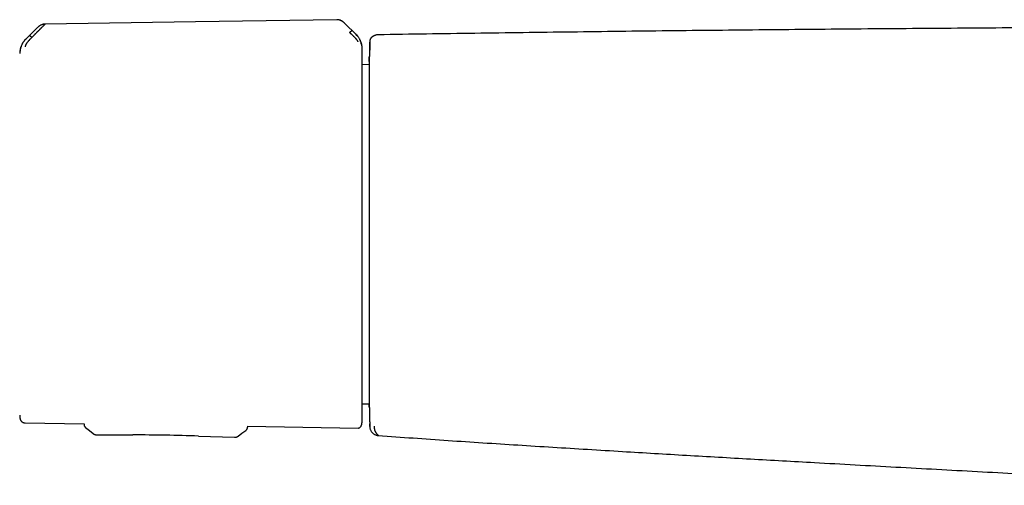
# Model space of a CAD drawing. Header units: millimetres. Extents: x 8 to 885, y 12 to 392.
# Tile 13 of 38: x 228 to 343, y 337 to 392. Entities that reach past the tile are written whole.
import ezdxf

# ---------------------------------------------------------------- set-up
doc = ezdxf.new("R2010")
doc.units = ezdxf.units.MM

msp = doc.modelspace()

# ---------------------------------------------------------------- linework, layer by layer
at = {"color": 7, "linetype": 'Continuous', "lineweight": 30}
for p, q in [((229.73, 391.26), (228.33, 389.86)), ((229.74, 391.26), (229.73, 391.26)), ((229.74, 391.26), (229.74, 391.26)), ((230.58, 391.61), (230.58, 391.61)), ((267.09, 390.4), (265.78, 391.7)), ((265.78, 391.7), (265.78, 391.7)), ((229.02, 390.05), (229.17, 390.21)), ((268.69, 389.6), (268.69, 389.6)), ((268.69, 389.51), (268.69, 389.5)), ((268.65, 386.86), (267.81, 386.84)), ((267.81, 347.04), (268.65, 347.02)), ((228.23, 344.8), (235.15, 344.69)), ((235.15, 344.7), (235.15, 344.64)), ((235.15, 344.64), (235.15, 344.63)), ((235.15, 344.64), (235.15, 344.64)), ((268.69, 344.92), (268.69, 344.92)), ((268.69, 344.91), (268.69, 344.92)), ((268.69, 344.68), (268.69, 344.69)), ((236.21, 343.55), (236.21, 343.55)), ((236.65, 343.4), (240.88, 343.39)), ((236.65, 343.4), (236.65, 343.4)), ((254.35, 344.4), (267.32, 344.2)), ((254.35, 344.4), (254.35, 344.31)), ((248.58, 343.25), (252.81, 343.11)), ((252.81, 343.12), (252.81, 343.12))]:
    msp.add_line(p, q, dxfattribs=at)
at = {"color": 7, "linetype": 'Continuous', "lineweight": 30, "flags": 128}
for points in [[(264.84, 392.13), (248.24, 391.88), (230.58, 391.61)], [(235.34, 344.25), (235.78, 343.89), (236.21, 343.55)], [(253.26, 343.25), (253.69, 343.58), (254.15, 343.92)]]:
    msp.add_lwpolyline(points, dxfattribs=at)
at = {"color": 7, "linetype": 'Continuous', "lineweight": 30}
for centre, radius, start, end in [((1268.44, 367.2), 1000, 178.72201, 178.81943), ((1268.44, 367.2), 1000, 181.17907, 181.2765), ((230.07, 345.75), 2.48, 181.2169, 190.5381), ((240.37, 93.39), 250, 88.1172, 89.8829)]:
    msp.add_arc(centre, radius, start, end, dxfattribs=at)
for points, knots in [([(265.73, 391.74), (265.71, 391.75), (265.69, 391.78), (265.66, 391.81), (265.62, 391.83), (265.59, 391.86), (265.56, 391.88), (265.54, 391.9), (265.51, 391.92), (265.47, 391.94), (265.43, 391.97), (265.38, 392), (265.32, 392.03), (265.25, 392.06), (265.18, 392.08), (265.1, 392.1), (265.02, 392.12), (264.93, 392.13), (264.87, 392.13), (264.84, 392.13)], [0, 0, 0, 0, 0.057622, 0.106392, 0.14756, 0.185705, 0.222242, 0.257241, 0.290792, 0.329373, 0.37851, 0.437932, 0.507344, 0.586473, 0.656646, 0.732893, 0.815313, 0.904177, 1, 1, 1, 1]), ([(265.72, 391.74), (265.7, 391.76), (265.65, 391.81), (265.56, 391.89), (265.44, 391.96), (265.34, 392.01), (265.25, 392.05), (265.17, 392.08), (265.09, 392.1), (265.01, 392.12), (264.92, 392.13), (264.87, 392.13), (264.84, 392.13)], [0, 0, 0, 0, 0.084247, 0.222861, 0.35812, 0.490238, 0.576784, 0.662294, 0.747014, 0.831261, 0.915431, 1, 1, 1, 1]), ([(230.58, 391.6), (230.57, 391.59), (230.55, 391.58), (230.51, 391.54), (230.46, 391.5), (230.41, 391.44), (230.35, 391.38), (230.29, 391.32), (230.21, 391.24), (230.15, 391.18), (230.1, 391.13), (230.09, 391.12), (230.07, 391.1), (230.06, 391.09), (230.04, 391.08), (230.01, 391.05), (229.97, 391), (229.9, 390.93), (229.83, 390.87), (229.77, 390.81), (229.73, 390.76), (229.7, 390.73), (229.69, 390.72), (229.67, 390.71), (229.66, 390.69), (229.64, 390.68), (229.63, 390.66), (229.59, 390.63), (229.53, 390.57), (229.46, 390.49), (229.39, 390.43), (229.34, 390.37), (229.29, 390.32), (229.24, 390.28), (229.21, 390.24), (229.19, 390.22), (229.18, 390.21), (229.17, 390.21), (229.17, 390.21), (229.17, 390.21), (229.17, 390.21)], [0, 0, 0, 0, 0.051373, 0.105665, 0.163102, 0.223827, 0.27137, 0.320803, 0.372124, 0.442732, 0.452222, 0.461768, 0.471368, 0.481024, 0.490735, 0.500501, 0.537698, 0.579265, 0.625137, 0.657731, 0.692132, 0.7001, 0.708157, 0.716302, 0.724536, 0.732857, 0.741265, 0.74976, 0.79759, 0.84013, 0.877473, 0.909711, 0.93693, 0.964012, 0.983495, 0.995471, 0.998664, 0.999564, 0.99984, 1, 1, 1, 1]), ([(229.83, 391.35), (229.83, 391.34), (229.81, 391.33), (229.79, 391.32), (229.78, 391.3), (229.77, 391.29), (229.76, 391.29), (229.75, 391.28), (229.75, 391.27), (229.75, 391.27)], [0, 0, 0, 0, 0.182566, 0.321893, 0.424196, 0.518076, 0.643937, 0.804254, 1, 1, 1, 1]), ([(230.58, 391.61), (230.54, 391.61), (230.47, 391.61), (230.36, 391.59), (230.25, 391.56), (230.14, 391.53), (230.03, 391.48), (229.93, 391.42), (229.86, 391.38), (229.83, 391.35), (229.83, 391.35)], [0, 0, 0, 0, 0.136056, 0.274437, 0.41488, 0.557207, 0.701367, 0.847469, 0.995821, 1, 1, 1, 1]), ([(265.78, 391.7), (265.77, 391.7), (265.77, 391.7), (265.75, 391.72), (265.74, 391.73), (265.72, 391.75), (265.72, 391.75)], [0, 0, 0, 0, 0.134976, 0.442999, 0.730543, 1, 1, 1, 1]), ([(266.35, 390.63), (266.35, 390.64), (266.37, 390.66), (266.4, 390.69), (266.42, 390.71), (266.45, 390.73), (266.48, 390.76), (266.51, 390.78), (266.54, 390.81), (266.56, 390.83), (266.59, 390.84), (266.61, 390.85), (266.61, 390.85), (266.62, 390.85)], [0, 0, 0, 0, 0.056304, 0.111898, 0.167775, 0.224659, 0.302815, 0.38407, 0.468372, 0.599448, 0.73388, 0.868517, 1, 1, 1, 1]), ([(398.64, 391.35), (394.63, 391.35), (386.6, 391.34), (374.57, 391.32), (362.53, 391.27), (350.5, 391.21), (338.46, 391.13), (326.65, 391.04), (315.08, 390.93), (303.73, 390.82), (292.38, 390.68), (281.04, 390.53), (273.47, 390.42), (269.69, 390.36)], [0, 0, 0, 0, 0.093335, 0.186669, 0.280002, 0.373335, 0.466667, 0.56, 0.647999, 0.735998, 0.823998, 0.911999, 1, 1, 1, 1]), ([(228.32, 389.88), (228.29, 389.84), (228.21, 389.77), (228.11, 389.65), (228.02, 389.52), (227.94, 389.38), (227.86, 389.24), (227.79, 389.1), (227.73, 388.95), (227.68, 388.8), (227.65, 388.64), (227.62, 388.49), (227.6, 388.33), (227.59, 388.23), (227.59, 388.17)], [0, 0, 0, 0, 0.081774, 0.164385, 0.24768, 0.331495, 0.415659, 0.5, 0.584341, 0.668505, 0.75232, 0.835615, 0.918226, 1, 1, 1, 1]), ([(228.33, 389.85), (228.33, 389.85), (228.31, 389.83), (228.27, 389.78), (228.2, 389.71), (228.11, 389.62), (228.01, 389.49), (227.92, 389.34), (227.84, 389.19), (227.77, 389.03), (227.72, 388.87), (227.68, 388.72), (227.65, 388.6), (227.64, 388.53), (227.63, 388.47), (227.63, 388.45), (227.63, 388.44)], [0, 0, 0, 0, 0.007539, 0.032602, 0.07418, 0.124929, 0.188679, 0.265565, 0.331914, 0.405634, 0.486045, 0.573984, 0.669568, 0.772326, 0.882537, 1, 1, 1, 1]), ([(229.02, 390.05), (228.99, 390.03), (228.94, 389.97), (228.86, 389.89), (228.81, 389.84), (228.78, 389.8), (228.76, 389.79), (228.75, 389.77), (228.73, 389.76), (228.72, 389.74), (228.71, 389.73), (228.7, 389.72), (228.66, 389.68), (228.61, 389.62), (228.53, 389.53), (228.47, 389.45), (228.41, 389.37), (228.36, 389.29), (228.33, 389.23), (228.31, 389.19), (228.29, 389.17), (228.28, 389.15), (228.27, 389.12), (228.27, 389.1), (228.25, 389.07), (228.24, 389.03), (228.23, 388.99), (228.23, 388.95), (228.23, 388.94), (228.23, 388.93)], [0, 0, 0, 0, 0.064483, 0.121146, 0.169699, 0.182428, 0.194431, 0.205703, 0.216244, 0.226049, 0.235116, 0.243443, 0.251028, 0.319255, 0.38355, 0.443931, 0.500485, 0.559082, 0.620049, 0.640929, 0.662103, 0.683581, 0.705368, 0.72747, 0.749885, 0.805219, 0.865757, 0.930963, 1, 1, 1, 1]), ([(228.76, 390.27), (228.76, 390.27), (228.77, 390.27), (228.78, 390.26), (228.81, 390.25), (228.83, 390.22), (228.86, 390.2), (228.89, 390.18), (228.92, 390.15), (228.94, 390.13), (228.97, 390.11), (228.99, 390.08), (229.01, 390.06), (229.02, 390.05)], [0, 0, 0, 0, 0.131742, 0.26673, 0.401479, 0.532742, 0.617059, 0.698228, 0.776196, 0.832885, 0.888534, 0.943898, 1, 1, 1, 1]), ([(267.32, 389.54), (267.32, 389.55), (267.32, 389.56), (267.32, 389.58), (267.31, 389.6), (267.3, 389.63), (267.28, 389.66), (267.26, 389.69), (267.24, 389.72), (267.21, 389.75), (267.18, 389.78), (267.15, 389.82), (267.12, 389.86), (267.08, 389.89), (267.05, 389.93), (267.02, 389.97), (266.97, 390.01), (266.93, 390.06), (266.87, 390.11), (266.82, 390.17), (266.76, 390.23), (266.71, 390.28), (266.66, 390.33), (266.62, 390.37), (266.58, 390.4), (266.56, 390.43), (266.54, 390.44), (266.52, 390.46), (266.51, 390.48), (266.49, 390.49), (266.47, 390.51), (266.45, 390.53), (266.43, 390.55), (266.4, 390.58), (266.37, 390.61), (266.36, 390.62), (266.35, 390.63), (266.35, 390.63), (266.35, 390.63), (266.35, 390.63), (266.35, 390.63), (266.35, 390.63), (266.35, 390.63)], [0, 0, 0, 0, 0.046698, 0.091618, 0.134505, 0.175194, 0.213614, 0.249779, 0.276951, 0.307118, 0.340349, 0.376695, 0.409342, 0.4408, 0.471044, 0.500021, 0.535936, 0.574169, 0.614719, 0.657569, 0.702695, 0.750057, 0.775296, 0.805099, 0.8394, 0.850353, 0.861686, 0.873397, 0.885483, 0.89794, 0.910765, 0.923954, 0.937503, 0.96472, 0.984149, 0.995887, 0.998893, 0.999683, 0.9999, 0.999964, 0.999986, 1, 1, 1, 1]), ([(267.71, 389.26), (267.71, 389.28), (267.71, 389.3), (267.7, 389.35), (267.69, 389.39), (267.68, 389.41), (267.68, 389.44), (267.66, 389.48), (267.65, 389.54), (267.63, 389.59), (267.61, 389.64), (267.59, 389.69), (267.57, 389.74), (267.54, 389.8), (267.5, 389.89), (267.42, 390.03), (267.28, 390.2), (267.15, 390.32), (267.09, 390.39)], [0, 0, 0, 0, 0.125554, 0.251039, 0.290001, 0.310057, 0.344618, 0.393554, 0.456767, 0.493798, 0.534579, 0.576341, 0.60187, 0.627562, 0.693703, 0.759502, 0.875658, 1, 1, 1, 1]), ([(267.81, 388.71), (267.81, 388.72), (267.81, 388.73), (267.81, 388.75), (267.81, 388.76), (267.81, 388.77), (267.81, 388.79), (267.81, 388.8), (267.81, 388.8), (267.81, 388.81), (267.81, 388.81), (267.81, 388.81), (267.81, 388.82), (267.81, 388.83), (267.81, 388.84), (267.81, 388.85), (267.8, 388.88), (267.8, 388.93), (267.8, 388.97), (267.79, 389.01), (267.79, 389.05), (267.78, 389.09), (267.77, 389.13), (267.76, 389.18), (267.75, 389.25), (267.73, 389.33), (267.7, 389.42), (267.67, 389.52), (267.63, 389.63), (267.58, 389.74), (267.52, 389.85), (267.46, 389.96), (267.39, 390.08), (267.3, 390.19), (267.21, 390.31), (267.13, 390.38), (267.1, 390.42)], [0, 0, 0, 0, 0.039957, 0.074489, 0.103626, 0.12742, 0.145882, 0.159053, 0.163701, 0.16712, 0.168413, 0.169475, 0.172083, 0.174678, 0.178792, 0.186246, 0.199902, 0.222468, 0.243604, 0.262769, 0.279943, 0.295889, 0.315844, 0.340813, 0.370823, 0.408422, 0.451811, 0.500995, 0.555955, 0.616634, 0.671498, 0.730173, 0.792538, 0.858435, 0.927668, 1, 1, 1, 1]), ([(269.34, 390.29), (269.34, 390.29), (269.33, 390.29), (269.33, 390.29), (269.32, 390.29), (269.31, 390.28), (269.3, 390.28), (269.3, 390.28), (269.29, 390.27), (269.29, 390.27), (269.28, 390.27), (269.27, 390.27), (269.27, 390.27), (269.27, 390.26), (269.26, 390.26), (269.26, 390.26), (269.25, 390.26), (269.25, 390.26), (269.25, 390.25), (269.24, 390.25), (269.24, 390.25), (269.23, 390.25), (269.23, 390.25), (269.22, 390.24), (269.22, 390.24), (269.21, 390.24), (269.21, 390.24), (269.2, 390.24), (269.2, 390.23), (269.2, 390.23), (269.19, 390.23), (269.19, 390.23), (269.18, 390.23), (269.18, 390.23), (269.18, 390.22), (269.18, 390.22), (269.17, 390.22), (269.17, 390.22), (269.17, 390.22), (269.17, 390.22), (269.16, 390.22), (269.16, 390.22), (269.16, 390.21), (269.15, 390.21), (269.15, 390.21), (269.14, 390.21), (269.13, 390.2), (269.13, 390.2), (269.12, 390.19), (269.11, 390.19), (269.1, 390.19), (269.1, 390.18), (269.09, 390.18), (269.08, 390.17), (269.08, 390.17), (269.07, 390.17), (269.06, 390.16), (269.06, 390.16), (269.05, 390.15), (269.04, 390.15), (269.03, 390.14), (269.02, 390.14), (269.01, 390.13), (269.01, 390.13), (269, 390.13), (269, 390.12), (268.99, 390.12), (268.99, 390.11), (268.98, 390.11), (268.98, 390.11), (268.97, 390.1), (268.96, 390.09), (268.95, 390.09), (268.95, 390.08), (268.94, 390.08), (268.93, 390.07), (268.93, 390.07), (268.92, 390.06), (268.92, 390.06), (268.91, 390.06), (268.91, 390.05), (268.9, 390.05), (268.9, 390.04), (268.89, 390.04), (268.89, 390.03), (268.88, 390.03), (268.88, 390.02), (268.88, 390.02), (268.87, 390.02), (268.87, 390.01), (268.87, 390.01), (268.86, 390), (268.85, 390), (268.84, 389.99), (268.84, 389.97), (268.83, 389.96), (268.82, 389.95), (268.81, 389.94), (268.8, 389.93), (268.79, 389.91), (268.79, 389.9), (268.78, 389.9), (268.78, 389.89), (268.77, 389.88), (268.77, 389.88), (268.77, 389.87), (268.76, 389.86), (268.76, 389.85), (268.75, 389.85), (268.75, 389.84), (268.75, 389.83), (268.74, 389.83), (268.74, 389.82), (268.74, 389.81), (268.74, 389.81), (268.73, 389.8), (268.73, 389.8), (268.73, 389.79), (268.73, 389.79), (268.73, 389.78), (268.72, 389.78), (268.72, 389.77), (268.72, 389.77), (268.72, 389.76), (268.72, 389.75), (268.71, 389.75), (268.71, 389.74), (268.71, 389.73), (268.71, 389.73), (268.71, 389.72), (268.7, 389.71), (268.7, 389.71), (268.7, 389.7), (268.7, 389.69), (268.7, 389.68), (268.7, 389.68), (268.7, 389.67), (268.69, 389.66), (268.69, 389.65), (268.69, 389.64), (268.69, 389.63), (268.69, 389.62), (268.69, 389.61), (268.69, 389.6), (268.69, 389.6), (268.69, 389.6)], [0, 0, 0, 0, 0.003802, 0.013229, 0.022246, 0.030852, 0.039047, 0.046696, 0.053949, 0.060806, 0.067266, 0.07345, 0.079221, 0.084579, 0.089525, 0.094058, 0.098179, 0.101887, 0.107707, 0.11352, 0.11947, 0.125556, 0.13178, 0.138139, 0.144636, 0.149814, 0.155075, 0.16042, 0.165811, 0.170942, 0.175745, 0.180983, 0.185765, 0.19009, 0.193959, 0.196726, 0.199201, 0.201674, 0.204373, 0.207299, 0.211473, 0.216036, 0.220988, 0.227087, 0.233688, 0.240791, 0.248385, 0.256031, 0.263497, 0.274861, 0.285778, 0.296247, 0.30394, 0.311372, 0.318543, 0.325631, 0.332934, 0.342829, 0.353101, 0.363748, 0.374771, 0.386169, 0.397944, 0.403626, 0.409418, 0.415496, 0.42189, 0.4286, 0.436674, 0.445161, 0.454064, 0.46338, 0.473112, 0.483257, 0.490324, 0.497572, 0.504712, 0.511576, 0.518165, 0.524479, 0.530518, 0.537216, 0.543538, 0.549487, 0.555061, 0.56026, 0.565085, 0.569291, 0.573165, 0.57671, 0.580177, 0.583712, 0.592981, 0.602681, 0.612814, 0.62338, 0.634378, 0.645809, 0.657671, 0.669967, 0.67596, 0.682051, 0.68824, 0.694524, 0.700635, 0.706396, 0.71274, 0.718598, 0.723973, 0.728863, 0.733269, 0.737191, 0.740629, 0.743583, 0.745485, 0.747816, 0.750577, 0.753768, 0.75739, 0.761582, 0.766234, 0.771345, 0.776915, 0.782945, 0.789434, 0.796382, 0.803154, 0.810313, 0.817857, 0.825788, 0.834104, 0.842807, 0.852741, 0.863134, 0.873986, 0.885298, 0.89707, 0.909301, 0.921991, 0.934027, 0.94645, 0.959258, 0.972453, 0.986033, 1, 1, 1, 1]), ([(269.69, 390.36), (269.64, 390.36), (269.56, 390.36), (269.44, 390.33), (269.37, 390.3), (269.34, 390.29)], [0, 0, 0, 0, 0.364302, 0.734945, 1, 1, 1, 1]), ([(267.81, 388.7), (267.81, 388.71), (267.81, 388.72), (267.81, 388.71), (267.81, 388.71)], [0, 0, 0, 0, 0.501965, 1, 1, 1, 1]), ([(267.81, 367.11), (267.81, 367.27), (267.81, 367.58), (267.81, 368.06), (267.81, 368.54), (267.81, 369.02), (267.81, 369.47), (267.81, 369.89), (267.81, 370.28), (267.81, 370.66), (267.81, 371.05), (267.81, 371.47), (267.81, 371.93), (267.81, 372.41), (267.81, 372.9), (267.81, 373.32), (267.81, 373.69), (267.81, 373.99), (267.81, 374.3), (267.81, 374.6), (267.81, 374.97), (267.81, 375.4), (267.81, 375.88), (267.81, 376.37), (267.81, 376.85), (267.81, 377.32), (267.81, 377.79), (267.81, 378.24), (267.81, 378.7), (267.81, 379.15), (267.81, 379.59), (267.81, 380.03), (267.81, 380.47), (267.81, 380.9), (267.81, 381.31), (267.81, 381.72), (267.81, 382.12), (267.81, 382.51), (267.81, 382.89), (267.81, 383.26), (267.81, 383.62), (267.81, 383.97), (267.81, 384.3), (267.81, 384.62), (267.81, 384.93), (267.81, 385.23), (267.81, 385.51), (267.81, 385.78), (267.81, 386.04), (267.81, 386.26), (267.81, 386.44), (267.81, 386.59), (267.81, 386.73), (267.81, 386.86), (267.81, 387.02), (267.81, 387.19), (267.81, 387.38), (267.81, 387.56), (267.81, 387.72), (267.81, 387.86), (267.81, 387.98), (267.81, 388.08), (267.81, 388.17), (267.81, 388.26), (267.81, 388.34), (267.81, 388.41), (267.81, 388.48), (267.81, 388.54), (267.81, 388.59), (267.81, 388.63), (267.81, 388.66), (267.81, 388.69), (267.81, 388.7), (267.81, 388.7)], [0, 0, 0, 0, 0.014329, 0.028654, 0.04298, 0.057322, 0.07212, 0.083744, 0.09537, 0.107001, 0.118712, 0.130678, 0.145631, 0.160589, 0.175557, 0.190861, 0.200496, 0.210132, 0.219769, 0.229411, 0.239058, 0.254994, 0.270924, 0.286858, 0.302809, 0.319, 0.334896, 0.350796, 0.36671, 0.382786, 0.399187, 0.415592, 0.432012, 0.448519, 0.465022, 0.481528, 0.498048, 0.514539, 0.531023, 0.547512, 0.564013, 0.580438, 0.596563, 0.612692, 0.628835, 0.644826, 0.660807, 0.676791, 0.692788, 0.708575, 0.718481, 0.728388, 0.738297, 0.74821, 0.75813, 0.773887, 0.789639, 0.805394, 0.821158, 0.836557, 0.848652, 0.860749, 0.872852, 0.88489, 0.896665, 0.909803, 0.922944, 0.936092, 0.949025, 0.961767, 0.974507, 0.98725, 1, 1, 1, 1]), ([(268.69, 389.6), (268.69, 389.6), (268.69, 389.6), (268.69, 389.59), (268.69, 389.58), (268.69, 389.57), (268.69, 389.55), (268.69, 389.52), (268.69, 389.51)], [0, 0, 0, 0, 0.166652, 0.333316, 0.499983, 0.666648, 0.833316, 1, 1, 1, 1]), ([(268.69, 389.5), (268.69, 389.49), (268.69, 389.48), (268.69, 389.45), (268.69, 389.42), (268.69, 389.39), (268.69, 389.35), (268.69, 389.32), (268.69, 389.3), (268.69, 389.29), (268.69, 389.28), (268.69, 389.27), (268.69, 389.26), (268.69, 389.25), (268.69, 389.23), (268.69, 389.19), (268.69, 389.12), (268.69, 389.05), (268.69, 388.99), (268.69, 388.96), (268.69, 388.95), (268.69, 388.95), (268.69, 388.94), (268.69, 388.94), (268.69, 388.93), (268.69, 388.91), (268.69, 388.89), (268.69, 388.85), (268.69, 388.81), (268.69, 388.76), (268.69, 388.71), (268.69, 388.69), (268.69, 388.69), (268.69, 388.68), (268.69, 388.68), (268.69, 388.68), (268.69, 388.67), (268.69, 388.67), (268.69, 388.65), (268.69, 388.63), (268.69, 388.6), (268.69, 388.58), (268.69, 388.57)], [0, 0, 0, 0, 0.071406, 0.141721, 0.210956, 0.279119, 0.338226, 0.396518, 0.409493, 0.422428, 0.435322, 0.445931, 0.456176, 0.466381, 0.476546, 0.547586, 0.616618, 0.683662, 0.748741, 0.753954, 0.759141, 0.764303, 0.769439, 0.774549, 0.779634, 0.784693, 0.812058, 0.835838, 0.859002, 0.898844, 0.936744, 0.938698, 0.940634, 0.94255, 0.944448, 0.946326, 0.948186, 0.950027, 0.959812, 0.975864, 0.988656, 1, 1, 1, 1]), ([(268.64, 387.24), (268.64, 387.28), (268.64, 387.36), (268.64, 387.47), (268.65, 387.57), (268.65, 387.66), (268.65, 387.72), (268.65, 387.76), (268.65, 387.78), (268.65, 387.79)], [0, 0, 0, 0, 0.123222, 0.273367, 0.423308, 0.572739, 0.721793, 0.870601, 1, 1, 1, 1]), ([(268.65, 387.8), (268.65, 387.8), (268.65, 387.8), (268.65, 387.78), (268.65, 387.75), (268.65, 387.7), (268.65, 387.65), (268.65, 387.58), (268.65, 387.5), (268.65, 387.41), (268.65, 387.31), (268.65, 387.19), (268.65, 387.06), (268.65, 386.92), (268.65, 386.77), (268.65, 386.6), (268.65, 386.43), (268.65, 386.24), (268.65, 386.04), (268.65, 385.83), (268.65, 385.61), (268.65, 385.37), (268.65, 385.13), (268.65, 384.88), (268.65, 384.61), (268.65, 384.34), (268.65, 384.06), (268.65, 383.76), (268.65, 383.46), (268.65, 383.14), (268.65, 382.81), (268.65, 382.48), (268.65, 382.13), (268.65, 381.78), (268.65, 381.42), (268.65, 381.05), (268.65, 380.67), (268.65, 380.29), (268.65, 379.89), (268.65, 379.49), (268.65, 379.09), (268.65, 378.68), (268.65, 378.26), (268.65, 377.83), (268.65, 377.39), (268.65, 376.95), (268.65, 376.5), (268.65, 376.04), (268.65, 375.58), (268.65, 375.11), (268.65, 374.64), (268.65, 374.16), (268.65, 373.68), (268.65, 373.2), (268.65, 372.71), (268.65, 372.23), (268.65, 371.75), (268.65, 371.26), (268.65, 370.76), (268.65, 370.26), (268.65, 369.75), (268.65, 369.24), (268.65, 368.73), (268.65, 368.23), (268.65, 367.72), (268.65, 367.21), (268.65, 366.7), (268.65, 366.19), (268.65, 365.68), (268.65, 365.18), (268.65, 364.67), (268.65, 364.18), (268.65, 363.68), (268.65, 363.19), (268.65, 362.7), (268.65, 362.21), (268.65, 361.72), (268.65, 361.24), (268.65, 360.75), (268.65, 360.27), (268.65, 359.8), (268.65, 359.32), (268.65, 358.86), (268.65, 358.4), (268.65, 357.94), (268.65, 357.49), (268.65, 357.05), (268.65, 356.62), (268.65, 356.19), (268.65, 355.77), (268.65, 355.36), (268.65, 354.95), (268.65, 354.54), (268.65, 354.15), (268.65, 353.76), (268.65, 353.38), (268.65, 353.01), (268.65, 352.65), (268.65, 352.3), (268.65, 351.95), (268.65, 351.62), (268.65, 351.3), (268.65, 350.98), (268.65, 350.68), (268.65, 350.39), (268.65, 350.11), (268.65, 349.84), (268.65, 349.57), (268.65, 349.32), (268.65, 349.07), (268.65, 348.84), (268.65, 348.62), (268.65, 348.41), (268.65, 348.21), (268.65, 348.02), (268.65, 347.84), (268.65, 347.67), (268.65, 347.52), (268.65, 347.38), (268.65, 347.25), (268.65, 347.13), (268.65, 347.02), (268.65, 346.93), (268.65, 346.85), (268.65, 346.78), (268.65, 346.72), (268.65, 346.67), (268.65, 346.64), (268.65, 346.62), (268.65, 346.62), (268.65, 346.62)], [0, 0, 0, 0, 0.007886, 0.015754, 0.023608, 0.031454, 0.039295, 0.046998, 0.054706, 0.062423, 0.070116, 0.077954, 0.085788, 0.093622, 0.10146, 0.109308, 0.11717, 0.125051, 0.132892, 0.140725, 0.148555, 0.156386, 0.164223, 0.171931, 0.179653, 0.187395, 0.195115, 0.202972, 0.210815, 0.218648, 0.226476, 0.234303, 0.242135, 0.249976, 0.257755, 0.265534, 0.273319, 0.281114, 0.288924, 0.296615, 0.30433, 0.312073, 0.319757, 0.327587, 0.335414, 0.343242, 0.351076, 0.35892, 0.36678, 0.374659, 0.382538, 0.390399, 0.398245, 0.406082, 0.413913, 0.421604, 0.429299, 0.437002, 0.444801, 0.452734, 0.460644, 0.468536, 0.476415, 0.484285, 0.492153, 0.500023, 0.507906, 0.515771, 0.523624, 0.53147, 0.539313, 0.547018, 0.55473, 0.562453, 0.570145, 0.577982, 0.585813, 0.593643, 0.601477, 0.609319, 0.617174, 0.625047, 0.63288, 0.640706, 0.648531, 0.656358, 0.664194, 0.671901, 0.679626, 0.687371, 0.695097, 0.702959, 0.710805, 0.718639, 0.726466, 0.73429, 0.742118, 0.749952, 0.757726, 0.765501, 0.773281, 0.781073, 0.788881, 0.796569, 0.804282, 0.812023, 0.819707, 0.827537, 0.835364, 0.843193, 0.851027, 0.858872, 0.866732, 0.874611, 0.882494, 0.890357, 0.898205, 0.906044, 0.913877, 0.921569, 0.929265, 0.936969, 0.944772, 0.952708, 0.96062, 0.968514, 0.976393, 0.984264, 0.992131, 1, 1, 1, 1]), ([(268.64, 387.24), (268.64, 387.23), (268.64, 387.2), (268.64, 387.15), (268.64, 387.08), (268.63, 387), (268.63, 386.93), (268.63, 386.88), (268.63, 386.86)], [0, 0, 0, 0, 0.037142, 0.24966, 0.454532, 0.651747, 0.841299, 1, 1, 1, 1]), ([(267.81, 345.17), (267.81, 345.17), (267.81, 345.17), (267.81, 345.19), (267.81, 345.21), (267.81, 345.24), (267.81, 345.28), (267.81, 345.32), (267.81, 345.38), (267.81, 345.43), (267.81, 345.5), (267.81, 345.58), (267.81, 345.66), (267.81, 345.75), (267.81, 345.85), (267.81, 345.95), (267.81, 346.07), (267.81, 346.18), (267.81, 346.3), (267.81, 346.4), (267.81, 346.52), (267.81, 346.63), (267.81, 346.77), (267.81, 346.94), (267.81, 347.14), (267.81, 347.35), (267.81, 347.57), (267.81, 347.78), (267.81, 347.99), (267.81, 348.18), (267.81, 348.38), (267.81, 348.59), (267.81, 348.82), (267.81, 349.09), (267.81, 349.38), (267.81, 349.68), (267.81, 349.99), (267.81, 350.31), (267.81, 350.64), (267.81, 350.97), (267.81, 351.31), (267.81, 351.66), (267.81, 352.02), (267.81, 352.39), (267.81, 352.77), (267.81, 353.16), (267.81, 353.53), (267.81, 353.87), (267.81, 354.19), (267.81, 354.51), (267.81, 354.83), (267.81, 355.17), (267.81, 355.51), (267.81, 355.87), (267.81, 356.23), (267.81, 356.59), (267.81, 356.95), (267.81, 357.29), (267.81, 357.61), (267.81, 357.9), (267.81, 358.19), (267.81, 358.48), (267.81, 358.78), (267.81, 359.12), (267.81, 359.5), (267.81, 359.92), (267.81, 360.34), (267.81, 360.77), (267.81, 361.2), (267.81, 361.61), (267.81, 362.02), (267.81, 362.42), (267.81, 362.82), (267.81, 363.22), (267.81, 363.64), (267.81, 364.06), (267.81, 364.5), (267.81, 364.94), (267.81, 365.38), (267.81, 365.81), (267.81, 366.24), (267.81, 366.67), (267.81, 366.96), (267.81, 367.11)], [0, 0, 0, 0, 0.011974, 0.023945, 0.035917, 0.047894, 0.059965, 0.072342, 0.084008, 0.095677, 0.10735, 0.119105, 0.131122, 0.143136, 0.15515, 0.16717, 0.179242, 0.191565, 0.201244, 0.210923, 0.220604, 0.230289, 0.23998, 0.254275, 0.268563, 0.282854, 0.297152, 0.311576, 0.322982, 0.334386, 0.345791, 0.357202, 0.36862, 0.383296, 0.397965, 0.412635, 0.427314, 0.44204, 0.456526, 0.47101, 0.485498, 0.5, 0.514754, 0.529501, 0.54425, 0.559007, 0.573728, 0.585255, 0.596781, 0.608307, 0.619839, 0.631379, 0.643481, 0.655577, 0.667672, 0.679771, 0.691877, 0.703863, 0.713221, 0.722576, 0.731932, 0.74129, 0.750652, 0.76002, 0.773091, 0.786156, 0.799222, 0.812294, 0.825304, 0.838049, 0.850062, 0.862077, 0.874098, 0.886049, 0.897719, 0.91074, 0.923763, 0.936793, 0.949595, 0.962194, 0.974792, 0.987392, 1, 1, 1, 1]), ([(268.65, 346.63), (268.65, 346.64), (268.65, 346.65), (268.65, 346.68), (268.65, 346.73), (268.65, 346.79), (268.64, 346.86), (268.64, 346.94), (268.64, 347), (268.64, 347.02)], [0, 0, 0, 0, 0.09447, 0.255097, 0.415927, 0.577068, 0.737636, 0.888503, 1, 1, 1, 1]), ([(227.63, 345.3), (227.64, 345.28), (227.65, 345.23), (227.68, 345.16), (227.71, 345.09), (227.76, 345.03), (227.81, 344.97), (227.88, 344.92), (227.94, 344.87), (228.01, 344.84), (228.08, 344.82), (228.15, 344.8), (228.2, 344.8), (228.23, 344.8)], [0, 0, 0, 0, 0.0809525, 0.1725465, 0.2668569, 0.3631863, 0.4607374, 0.5586497, 0.6505149, 0.7412024, 0.8300504, 0.9164773, 1, 1, 1, 1]), ([(235.15, 344.63), (235.15, 344.61), (235.15, 344.58), (235.16, 344.53), (235.17, 344.48), (235.19, 344.43), (235.21, 344.4), (235.22, 344.39)], [0, 0, 0, 0, 0.152239, 0.375928, 0.602553, 0.830674, 1, 1, 1, 1]), ([(267.71, 344.48), (267.72, 344.51), (267.74, 344.57), (267.76, 344.66), (267.77, 344.73), (267.78, 344.8), (267.79, 344.85), (267.8, 344.9), (267.8, 344.93), (267.8, 344.95), (267.8, 344.97), (267.8, 344.98), (267.8, 345.01), (267.81, 345.04), (267.81, 345.08), (267.81, 345.12), (267.81, 345.15), (267.81, 345.17)], [0, 0, 0, 0, 0.127281, 0.24127, 0.342009, 0.42957, 0.504044, 0.565528, 0.603174, 0.633603, 0.646399, 0.660791, 0.698824, 0.751139, 0.818601, 0.901526, 1, 1, 1, 1]), ([(268.69, 344.91), (268.69, 344.9), (268.69, 344.89), (268.69, 344.88), (268.69, 344.86), (268.69, 344.85), (268.69, 344.84), (268.69, 344.83), (268.69, 344.82), (268.69, 344.81), (268.69, 344.8), (268.69, 344.8), (268.69, 344.79), (268.69, 344.79), (268.69, 344.79), (268.69, 344.78), (268.69, 344.78), (268.69, 344.77), (268.69, 344.77), (268.69, 344.76), (268.69, 344.76), (268.69, 344.75), (268.69, 344.75), (268.69, 344.74), (268.69, 344.73), (268.69, 344.73), (268.69, 344.72), (268.69, 344.71), (268.69, 344.7), (268.69, 344.7), (268.69, 344.69), (268.69, 344.69), (268.69, 344.68)], [0, 0, 0, 0, 0.047404, 0.092387, 0.13495, 0.175091, 0.212813, 0.248115, 0.280997, 0.31146, 0.333698, 0.354442, 0.373692, 0.391449, 0.407712, 0.422481, 0.436757, 0.452484, 0.474669, 0.499284, 0.526329, 0.555804, 0.587709, 0.622044, 0.658809, 0.698004, 0.741672, 0.788006, 0.837006, 0.888673, 0.943004, 1, 1, 1, 1]), ([(268.69, 344.69), (268.69, 344.68), (268.69, 344.67), (268.69, 344.66), (268.69, 344.64), (268.69, 344.63), (268.69, 344.62), (268.69, 344.6), (268.69, 344.59), (268.69, 344.58), (268.69, 344.57), (268.69, 344.56), (268.69, 344.55), (268.69, 344.55), (268.69, 344.54), (268.69, 344.53), (268.69, 344.52), (268.69, 344.52), (268.7, 344.51), (268.7, 344.5), (268.7, 344.5), (268.7, 344.49), (268.7, 344.49), (268.7, 344.48), (268.7, 344.48), (268.7, 344.47), (268.7, 344.47), (268.7, 344.46), (268.7, 344.46), (268.7, 344.46), (268.7, 344.45), (268.7, 344.45), (268.7, 344.44), (268.7, 344.44), (268.7, 344.43), (268.7, 344.43), (268.7, 344.42), (268.7, 344.41), (268.7, 344.41), (268.7, 344.4), (268.7, 344.4), (268.7, 344.39), (268.7, 344.38), (268.7, 344.38), (268.7, 344.37), (268.7, 344.36), (268.7, 344.35), (268.7, 344.34), (268.7, 344.33), (268.7, 344.31), (268.7, 344.29), (268.71, 344.28), (268.71, 344.26), (268.71, 344.26)], [0, 0, 0, 0, 0.022367, 0.044287, 0.065761, 0.086789, 0.10737, 0.127505, 0.147194, 0.16485, 0.182131, 0.199037, 0.215568, 0.231724, 0.247505, 0.262912, 0.277944, 0.292601, 0.306883, 0.32079, 0.334323, 0.346739, 0.358822, 0.370572, 0.381988, 0.393072, 0.404463, 0.41548, 0.426121, 0.436389, 0.446281, 0.455799, 0.470607, 0.485769, 0.501283, 0.518298, 0.535718, 0.553544, 0.571774, 0.59041, 0.610619, 0.631284, 0.652404, 0.673981, 0.696013, 0.718499, 0.753971, 0.789167, 0.824089, 0.870429, 0.916276, 0.96163, 1, 1, 1, 1]), ([(268.7, 344.38), (268.7, 344.38), (268.7, 344.38), (268.7, 344.38), (268.7, 344.38), (268.7, 344.39), (268.7, 344.4), (268.7, 344.41), (268.7, 344.42), (268.7, 344.42), (268.7, 344.43), (268.7, 344.43), (268.7, 344.43), (268.7, 344.44), (268.7, 344.45), (268.7, 344.45), (268.7, 344.47), (268.7, 344.48), (268.7, 344.5), (268.69, 344.51), (268.69, 344.53), (268.69, 344.55), (268.69, 344.57), (268.69, 344.59), (268.69, 344.61), (268.69, 344.63), (268.69, 344.64), (268.69, 344.65), (268.69, 344.65), (268.69, 344.65), (268.69, 344.65), (268.69, 344.65), (268.69, 344.65), (268.69, 344.65), (268.69, 344.65), (268.69, 344.65), (268.69, 344.66), (268.69, 344.66), (268.69, 344.66), (268.69, 344.67), (268.69, 344.67), (268.69, 344.67), (268.69, 344.68), (268.69, 344.68), (268.69, 344.68), (268.69, 344.69), (268.69, 344.69), (268.69, 344.69), (268.69, 344.69), (268.69, 344.69), (268.69, 344.69), (268.69, 344.69), (268.69, 344.69), (268.69, 344.69), (268.69, 344.69), (268.69, 344.69)], [0, 0, 0, 0, 0.0709011, 0.1415058, 0.2118144, 0.281827, 0.3431935, 0.404331, 0.4180243, 0.4317061, 0.4453763, 0.4590351, 0.4726823, 0.486318, 0.4999422, 0.5358737, 0.5717338, 0.6075225, 0.6432399, 0.6788858, 0.7144605, 0.7499639, 0.7917253, 0.8333981, 0.8749823, 0.910006, 0.925402, 0.9321735, 0.9351524, 0.9354868, 0.9358211, 0.9361555, 0.9364898, 0.9368241, 0.9371585, 0.9374928, 0.9442047, 0.9505356, 0.9564855, 0.9620544, 0.9672422, 0.9719665, 0.9763232, 0.9803124, 0.9839341, 0.9876035, 0.9907983, 0.9935184, 0.9957639, 0.9975349, 0.9988312, 0.9996529, 0.9998857, 0.9999577, 1, 1, 1, 1]), ([(235.22, 344.39), (235.22, 344.38), (235.23, 344.36), (235.26, 344.32), (235.3, 344.28), (235.32, 344.26), (235.32, 344.26)], [0, 0, 0, 0, 0.1322194, 0.4878738, 0.8385605, 1, 1, 1, 1]), ([(236.2, 343.55), (236.23, 343.54), (236.27, 343.5), (236.34, 343.47), (236.41, 343.43), (236.49, 343.41), (236.56, 343.4), (236.62, 343.4), (236.64, 343.4)], [0, 0, 0, 0, 0.160082, 0.323029, 0.489374, 0.658828, 0.829746, 1, 1, 1, 1]), ([(254.15, 343.92), (254.17, 343.93), (254.2, 343.95), (254.23, 344), (254.27, 344.04), (254.3, 344.09), (254.32, 344.14), (254.34, 344.2), (254.35, 344.25), (254.35, 344.29), (254.35, 344.31)], [0, 0, 0, 0, 0.122194, 0.246762, 0.372964, 0.5, 0.627036, 0.753238, 0.877806, 1, 1, 1, 1]), ([(254.15, 343.92), (254.17, 343.93), (254.19, 343.95), (254.22, 343.98), (254.23, 343.99)], [0, 0, 0, 0, 0.5541067, 1, 1, 1, 1]), ([(267.32, 344.2), (267.34, 344.2), (267.38, 344.2), (267.44, 344.21), (267.49, 344.23), (267.54, 344.26), (267.59, 344.3), (267.63, 344.34), (267.67, 344.38), (267.69, 344.43), (267.7, 344.47), (267.71, 344.48)], [0, 0, 0, 0, 0.107582, 0.219198, 0.333857, 0.450379, 0.567464, 0.681715, 0.793998, 0.903215, 1, 1, 1, 1]), ([(268.71, 344.26), (268.71, 344.25), (268.71, 344.2), (268.74, 344.11), (268.78, 343.98), (268.84, 343.87), (268.91, 343.76), (269, 343.65), (269.09, 343.57), (269.18, 343.5), (269.23, 343.47), (269.24, 343.47)], [0, 0, 0, 0, 0.016057, 0.152053, 0.286513, 0.420021, 0.552989, 0.685704, 0.818389, 0.951262, 1, 1, 1, 1]), ([(269.2, 344.41), (269.2, 344.39), (269.2, 344.34), (269.2, 344.29), (269.2, 344.24), (269.2, 344.2), (269.2, 344.18), (269.2, 344.17)], [0, 0, 0, 0, 0.200385, 0.400638, 0.600705, 0.800518, 1, 1, 1, 1]), ([(269.2, 344.17), (269.2, 344.17), (269.21, 344.16), (269.22, 344.15), (269.22, 344.14), (269.23, 344.13), (269.23, 344.12), (269.24, 344.11), (269.24, 344.11), (269.24, 344.1), (269.24, 344.1), (269.24, 344.1), (269.24, 344.1), (269.24, 344.1), (269.24, 344.1), (269.24, 344.1), (269.24, 344.09), (269.24, 344.09), (269.24, 344.08), (269.25, 344.07), (269.25, 344.07), (269.25, 344.06), (269.25, 344.05), (269.25, 344.05), (269.25, 344.04), (269.25, 344.04), (269.25, 344.04), (269.25, 344.03), (269.25, 344.03), (269.25, 344.03), (269.25, 344.02), (269.25, 344.02), (269.25, 344.01), (269.25, 344.01), (269.25, 344), (269.25, 344), (269.25, 343.99), (269.25, 343.99), (269.25, 343.99), (269.25, 343.98), (269.25, 343.98), (269.25, 343.98), (269.26, 343.97), (269.26, 343.97), (269.26, 343.97), (269.26, 343.97), (269.26, 343.97), (269.26, 343.97), (269.26, 343.96), (269.26, 343.96), (269.26, 343.96), (269.26, 343.95), (269.26, 343.95), (269.26, 343.95), (269.27, 343.94), (269.27, 343.94), (269.27, 343.93), (269.27, 343.93), (269.27, 343.92), (269.28, 343.92), (269.28, 343.91), (269.28, 343.91), (269.28, 343.9), (269.28, 343.9), (269.29, 343.89), (269.29, 343.88), (269.3, 343.87), (269.3, 343.86), (269.31, 343.85), (269.31, 343.84), (269.31, 343.83), (269.32, 343.82), (269.32, 343.82), (269.33, 343.81), (269.33, 343.8), (269.34, 343.79), (269.34, 343.78), (269.35, 343.78), (269.35, 343.77), (269.35, 343.76), (269.36, 343.76), (269.36, 343.75), (269.36, 343.75), (269.36, 343.75), (269.36, 343.74), (269.36, 343.74), (269.36, 343.74), (269.37, 343.74), (269.37, 343.74), (269.37, 343.74), (269.38, 343.72), (269.4, 343.69), (269.42, 343.65), (269.45, 343.61), (269.48, 343.57), (269.51, 343.53), (269.55, 343.49), (269.58, 343.45), (269.62, 343.41), (269.66, 343.36), (269.69, 343.34), (269.7, 343.32)], [0, 0, 0, 0, 0.0098469, 0.0200415, 0.0305844, 0.0414761, 0.0527171, 0.0598156, 0.0670469, 0.0735204, 0.0743236, 0.0749772, 0.0756384, 0.0763074, 0.076984, 0.0817622, 0.0868917, 0.0923724, 0.0990268, 0.1061349, 0.1136966, 0.1217119, 0.1301809, 0.1391035, 0.1425864, 0.1461339, 0.1497458, 0.1540513, 0.1582999, 0.1624279, 0.1664353, 0.1734686, 0.1800964, 0.1863186, 0.1919773, 0.1972528, 0.2021453, 0.2066546, 0.2107809, 0.2144606, 0.2177708, 0.2207114, 0.2232826, 0.2250735, 0.2265722, 0.2280832, 0.229837, 0.2318335, 0.2348151, 0.2382131, 0.2420273, 0.2461427, 0.250653, 0.2555583, 0.2608585, 0.2665536, 0.2726437, 0.2791287, 0.2845012, 0.2901174, 0.2959774, 0.301704, 0.3071425, 0.3125179, 0.3178302, 0.3309936, 0.3437528, 0.3561079, 0.3680589, 0.3796057, 0.3907483, 0.4014869, 0.4118213, 0.4222144, 0.4321639, 0.44167, 0.4507326, 0.4593516, 0.4675272, 0.4740519, 0.4802637, 0.4861626, 0.4917486, 0.4969479, 0.4976063, 0.4982594, 0.4989073, 0.4995501, 0.5001876, 0.5010254, 0.5122478, 0.5580514, 0.6058033, 0.6539963, 0.7026301, 0.7517043, 0.8012189, 0.8502777, 0.8997609, 0.9496684, 1, 1, 1, 1]), ([(269.24, 343.46), (269.25, 343.46), (269.28, 343.44), (269.36, 343.4), (269.47, 343.36), (269.58, 343.33), (269.66, 343.33), (269.7, 343.32)], [0, 0, 0, 0, 0.029893, 0.269133, 0.509954, 0.753204, 1, 1, 1, 1]), ([(252.82, 343.11), (252.84, 343.11), (252.89, 343.11), (252.97, 343.13), (253.05, 343.14), (253.13, 343.17), (253.2, 343.21), (253.24, 343.24), (253.26, 343.25)], [0, 0, 0, 0, 0.173383, 0.345584, 0.513739, 0.678402, 0.840482, 1, 1, 1, 1]), ([(269.7, 343.32), (269.7, 343.32), (269.7, 343.32), (269.7, 343.33), (269.7, 343.33)], [0, 0, 0, 0, 0.906541, 1, 1, 1, 1]), ([(269.7, 343.32), (271.07, 343.22), (273.8, 343.03), (277.9, 342.74), (281.99, 342.47), (286.09, 342.21), (290.19, 341.95), (294.28, 341.7), (299.52, 341.38), (305.89, 341), (313.41, 340.57), (321.6, 340.11), (330.48, 339.62), (340.05, 339.1), (347.83, 338.68), (353.82, 338.36), (358.03, 338.13), (361.39, 337.95), (363.89, 337.82), (365.55, 337.73), (367.2, 337.65), (368.86, 337.58), (370.52, 337.52), (371.62, 337.49), (372.17, 337.48)], [0, 0, 0, 0, 0.0400076, 0.0800108, 0.1200107, 0.1600084, 0.2000048, 0.2400006, 0.2799964, 0.3533216, 0.4266458, 0.4999683, 0.5932848, 0.686599, 0.7799125, 0.8209701, 0.8620274, 0.9030902, 0.9192284, 0.9353711, 0.9515187, 0.967672, 0.983832, 1, 1, 1, 1])]:
    msp.add_open_spline(points, degree=3, knots=knots, dxfattribs=at)

doc.saveas('drawing.dxf')
